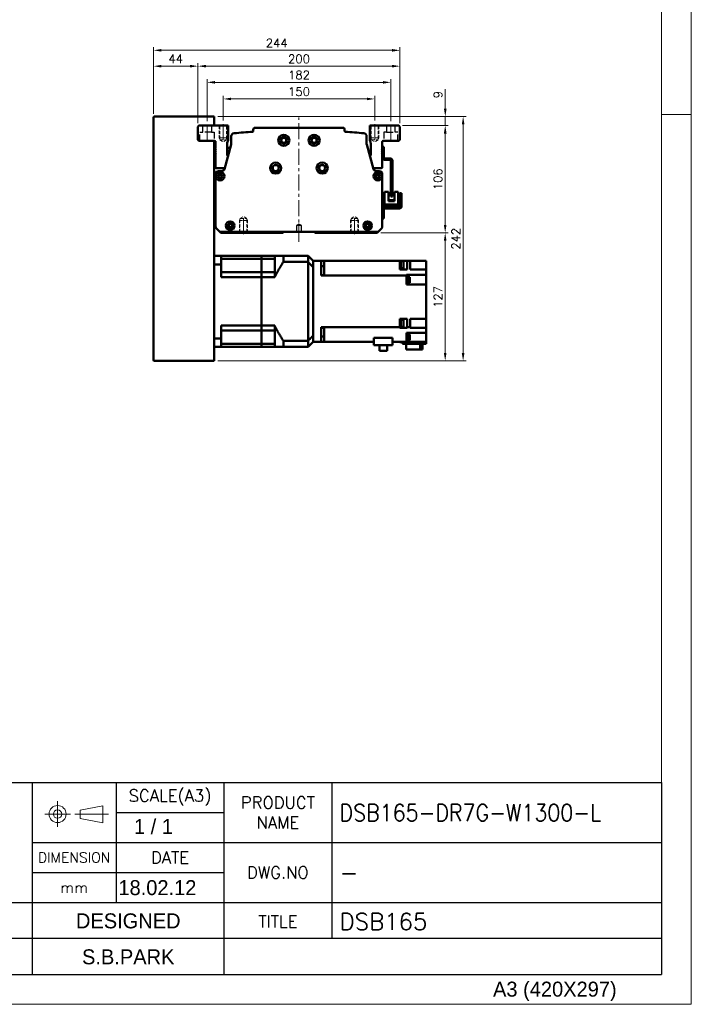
# Model space of a CAD drawing. Header units: millimetres. Extents: x 46891 to 51038, y 6223 to 10291.
# Tile 6 of 7: x 50373 to 51038, y 8529 to 9504. Entities that reach past the tile are written whole.
import ezdxf
from ezdxf.enums import TextEntityAlignment as Align

# ---------------------------------------------------------------- set-up
doc = ezdxf.new("R2010")
doc.units = ezdxf.units.MM
doc.header["$LTSCALE"] = 0.5
for name, pattern in [('CENTER', [50.8, 31.75, -6.35, 6.35, -6.35]), ('HIDDEN', [9.525, 6.35, -3.175]), ('HIDDENX2', [19.05, 12.7, -6.35])]:
    doc.linetypes.add(name, pattern=pattern)
doc.layers.get('0').update_dxf_attribs({"lineweight": 20})
doc.layers.add('1', color=1, linetype='CENTER', lineweight=13)
doc.layers.add('외형선(ISO)', color=7, linetype='Continuous', lineweight=50)
doc.layers.add('2', color=2, linetype='HIDDENX2')
doc.layers.add('3', color=3, linetype='Continuous')
doc.styles.add('ACISOGDT', font='amgdt.shx')
doc.styles.add('DSR TEXT', font='romans.shx', dxfattribs={"bigfont": 'whgtxt.shx'})
doc.styles.get("Standard").update_dxf_attribs({"font": 'romans.shx', "bigfont": 'whgtxt.shx'})
doc.dimstyles.new('DSR', dxfattribs={"dimscale": 2, "dimtxt": 3, "dimasz": 3, "dimexe": 0.5, "dimexo": 0.5, "dimgap": 0.5, "dimtad": 1, "dimdsep": 46, "dimtxsty": 'Standard', "dimcen": 2.5, "dimclrd": 4, "dimclre": 4, "dimclrt": 2, "dimadec": 0, "dimazin": 2, "dimtfac": 1, "dimtmove": 0, "dimatfit": 3, "dimfxl": 0, "dimlwd": -1, "dimlwe": -1, "dimarcsym": 0})

# ---------------------------------------------------------------- blocks, each defined once
blk = doc.blocks.new('A$C13F00394')
for p, q in [((109.11, 28.14), (105.34, 27.43)), ((109.11, 25.3), (109.11, 28.14)), ((105.34, 27.43), (105.34, 26.01)), ((105.34, 26.01), (109.11, 25.3))]:
    blk.add_line(p, q)
for radius in [1.42, 0.71]:
    blk.add_circle((101.56, 26.76), radius)
at = {"layer": '1'}
for p, q in [((101.56, 28.89), (101.56, 24.63)), ((103.69, 26.76), (99.44, 26.76)), ((104.41, 26.76), (110.04, 26.76))]:
    blk.add_line(p, q, dxfattribs=at)
at = {"layer": '3'}
for p, q in [((0, 32), (202.32, 32)), ((97.32, 32), (97.32, 12)), ((111.32, 32), (111.32, 12)), ((129.32, 32), (129.32, 0)), ((147.32, 32), (147.32, 6)), ((202.32, 32), (202.32, 0)), ((111.32, 27), (129.32, 27)), ((97.32, 22), (202.32, 22)), ((97.32, 17), (129.32, 17)), ((0, 12), (129.32, 12)), ((97.32, 12), (97.32, 0)), ((129.32, 12), (202.32, 12)), ((97.32, 6), (43.43, 6)), ((129.32, 6), (97.32, 6)), ((202.32, 6), (129.32, 6)), ((0, 0), (202.32, 0))]:
    blk.add_line(p, q, dxfattribs=at)
at = {"color": 7, "style": 'ACISOGDT'}
blk.add_text('DESIGNED', height=2.5, dxfattribs=at).set_placement((113.35, 8.93), align=Align.MIDDLE_CENTER)
at = {"color": 7, "attachment_point": 5, "style": 'DSR TEXT'}
for s, insert, char_height in [('SCALE(A3)', (120.32, 29.5), 2), ('PRODUCT\\PNAME', (138.32, 27), 2), ('DIMENSION', (104.32, 19.5), 1.7), ('DATE', (120.32, 19.5), 2), ('DWG.NO', (138.32, 17), 2), ('mm', (104.32, 14.5), 1.8), ('TITLE', (138.32, 8.83), 2)]:
    blk.add_mtext(s, dxfattribs=dict(at, insert=insert, char_height=char_height))
blk = doc.blocks.new('A$C1C1952E1')
at = {"color": 1}
blk.add_lwpolyline([(0, 0), (420, 0), (420, 297), (0, 297)], close=True, dxfattribs=at)
at = {"color": 3}
blk.add_lwpolyline([(5, 5), (415, 5), (415, 292), (5, 292)], close=True, dxfattribs=at)
at = {"color": 7, "style": 'ACISOGDT'}
blk.add_text('A3 (420X297)', height=2.5, dxfattribs=at).set_placement((386.91, 1.28))
blk = doc.blocks.new('*D72')
at = {"color": 1, "linetype": 'ByBlock'}
for p, q in [((50574.66, 9404.03), (50574.66, 9428.44)), ((50724.66, 9404.03), (50724.66, 9428.44)), ((50716.86, 9425.44), (50582.46, 9425.44))]:
    blk.add_line(p, q, dxfattribs=at)
at = {"color": 1}
for points in [[(50582.46, 9426.74), (50582.46, 9424.14), (50574.66, 9425.44)], [(50716.86, 9426.74), (50716.86, 9424.14), (50724.66, 9425.44)]]:
    blk.add_solid(points, dxfattribs=at)
at = {"layer": 'Defpoints', "color": 0}
for p in [(50574.66, 9425.44), (50574.66, 9400.43), (50724.66, 9400.43)]:
    blk.add_point(p, dxfattribs=at)
at = {"color": 3, "insert": (50649.66, 9432.64), "char_height": 8.4, "attachment_point": 5, "style": 'DSR TEXT'}
blk.add_mtext('150', dxfattribs=at)
blk = doc.blocks.new('*D73')
at = {"color": 1, "linetype": 'ByBlock'}
for p, q in [((50558.66, 9403.59), (50558.66, 9444.88)), ((50732.86, 9441.88), (50566.46, 9441.88)), ((50740.66, 9403.59), (50740.66, 9444.88))]:
    blk.add_line(p, q, dxfattribs=at)
at = {"color": 1}
for points in [[(50566.46, 9443.18), (50566.46, 9440.58), (50558.66, 9441.88)], [(50732.86, 9443.18), (50732.86, 9440.58), (50740.66, 9441.88)]]:
    blk.add_solid(points, dxfattribs=at)
at = {"layer": 'Defpoints', "color": 0}
for p in [(50558.66, 9441.88), (50558.66, 9399.99), (50740.66, 9399.99)]:
    blk.add_point(p, dxfattribs=at)
at = {"color": 3, "insert": (50649.66, 9449.08), "char_height": 8.4, "attachment_point": 5, "style": 'DSR TEXT'}
blk.add_mtext('182', dxfattribs=at)
blk = doc.blocks.new('*D74')
at = {"color": 1, "linetype": 'ByBlock'}
for p, q in [((50549.66, 9401.59), (50549.66, 9460.89)), ((50741.86, 9457.89), (50557.46, 9457.89)), ((50749.66, 9401.59), (50749.66, 9460.89))]:
    blk.add_line(p, q, dxfattribs=at)
at = {"color": 1}
for points in [[(50557.46, 9459.19), (50557.46, 9456.59), (50549.66, 9457.89)], [(50741.86, 9459.19), (50741.86, 9456.59), (50749.66, 9457.89)]]:
    blk.add_solid(points, dxfattribs=at)
at = {"layer": 'Defpoints', "color": 0}
for p in [(50549.66, 9457.89), (50549.66, 9397.99), (50749.66, 9397.99)]:
    blk.add_point(p, dxfattribs=at)
at = {"color": 3, "insert": (50649.66, 9465.09), "char_height": 8.4, "attachment_point": 5, "style": 'DSR TEXT'}
blk.add_mtext('200', dxfattribs=at)
blk = doc.blocks.new('*D75')
at = {"color": 1, "linetype": 'ByBlock'}
for p, q in [((50505.66, 9410.59), (50505.66, 9460.89)), ((50541.86, 9457.89), (50513.46, 9457.89)), ((50549.66, 9401.59), (50549.66, 9460.89))]:
    blk.add_line(p, q, dxfattribs=at)
at = {"color": 1}
for points in [[(50513.46, 9459.19), (50513.46, 9456.59), (50505.66, 9457.89)], [(50541.86, 9459.19), (50541.86, 9456.59), (50549.66, 9457.89)]]:
    blk.add_solid(points, dxfattribs=at)
at = {"layer": 'Defpoints', "color": 0}
for p in [(50505.66, 9457.89), (50505.66, 9406.99), (50549.66, 9397.99)]:
    blk.add_point(p, dxfattribs=at)
at = {"color": 3, "insert": (50527.66, 9465.09), "char_height": 8.4, "attachment_point": 5, "style": 'DSR TEXT'}
blk.add_mtext('44', dxfattribs=at)
blk = doc.blocks.new('*D76')
at = {"color": 1, "linetype": 'ByBlock'}
for p, q in [((50505.66, 9410.59), (50505.66, 9476.59)), ((50749.66, 9401.59), (50749.66, 9476.59)), ((50513.46, 9473.59), (50741.86, 9473.59))]:
    blk.add_line(p, q, dxfattribs=at)
at = {"color": 1}
for points in [[(50513.46, 9474.89), (50513.46, 9472.29), (50505.66, 9473.59)], [(50741.86, 9474.89), (50741.86, 9472.29), (50749.66, 9473.59)]]:
    blk.add_solid(points, dxfattribs=at)
at = {"layer": 'Defpoints', "color": 0}
for p in [(50749.66, 9473.59), (50505.66, 9406.99), (50749.66, 9397.99)]:
    blk.add_point(p, dxfattribs=at)
at = {"color": 3, "insert": (50627.66, 9480.79), "char_height": 8.4, "attachment_point": 5, "style": 'DSR TEXT'}
blk.add_mtext('244', dxfattribs=at)
blk = doc.blocks.new('*D77')
at = {"color": 1, "linetype": 'ByBlock'}
for p, q in [((50752.26, 9398.99), (50797.42, 9398.99)), ((50794.42, 9391.19), (50794.42, 9300.79)), ((50730.76, 9292.99), (50797.42, 9292.99))]:
    blk.add_line(p, q, dxfattribs=at)
at = {"color": 1}
for points in [[(50793.12, 9391.19), (50795.72, 9391.19), (50794.42, 9398.99)], [(50793.12, 9300.79), (50795.72, 9300.79), (50794.42, 9292.99)]]:
    blk.add_solid(points, dxfattribs=at)
at = {"layer": 'Defpoints', "color": 0}
for p in [(50748.66, 9398.99), (50727.16, 9292.99), (50794.42, 9292.99)]:
    blk.add_point(p, dxfattribs=at)
at = {"color": 3, "insert": (50787.22, 9345.99), "char_height": 8.4, "attachment_point": 5, "rotation": 90, "style": 'DSR TEXT'}
blk.add_mtext('106', dxfattribs=at)
blk = doc.blocks.new('*D78')
at = {"color": 1, "linetype": 'ByBlock'}
for p, q in [((50730.76, 9292.99), (50797.42, 9292.99)), ((50794.42, 9285.19), (50794.42, 9173.79)), ((50569.26, 9165.99), (50797.42, 9165.99))]:
    blk.add_line(p, q, dxfattribs=at)
at = {"color": 1}
for points in [[(50793.12, 9285.19), (50795.72, 9285.19), (50794.42, 9292.99)], [(50793.12, 9173.79), (50795.72, 9173.79), (50794.42, 9165.99)]]:
    blk.add_solid(points, dxfattribs=at)
at = {"layer": 'Defpoints', "color": 0}
for p in [(50727.16, 9292.99), (50565.66, 9165.99), (50794.42, 9165.99)]:
    blk.add_point(p, dxfattribs=at)
at = {"color": 3, "insert": (50787.22, 9229.49), "char_height": 8.4, "attachment_point": 5, "rotation": 90, "style": 'DSR TEXT'}
blk.add_mtext('127', dxfattribs=at)
blk = doc.blocks.new('*D79')
at = {"color": 1, "linetype": 'ByBlock'}
for p, q in [((50794.5, 9415.79), (50794.5, 9435.28)), ((50569.26, 9407.99), (50797.5, 9407.99)), ((50752.26, 9398.99), (50797.5, 9398.99)), ((50794.5, 9398.99), (50794.5, 9407.99)), ((50794.5, 9391.19), (50794.5, 9383.39))]:
    blk.add_line(p, q, dxfattribs=at)
at = {"color": 1}
for points in [[(50793.2, 9415.79), (50795.8, 9415.79), (50794.5, 9407.99)], [(50793.2, 9391.19), (50795.8, 9391.19), (50794.5, 9398.99)]]:
    blk.add_solid(points, dxfattribs=at)
at = {"layer": 'Defpoints', "color": 0}
for p in [(50565.66, 9407.99), (50748.66, 9398.99), (50794.5, 9407.99)]:
    blk.add_point(p, dxfattribs=at)
at = {"color": 3, "insert": (50787.3, 9429.68), "char_height": 8.4, "attachment_point": 5, "rotation": 90, "style": 'DSR TEXT'}
blk.add_mtext('9', dxfattribs=at)
blk = doc.blocks.new('*D80')
at = {"color": 1, "linetype": 'ByBlock'}
for p, q in [((50569.26, 9407.99), (50815.18, 9407.99)), ((50812.18, 9400.19), (50812.18, 9173.79)), ((50569.26, 9165.99), (50815.18, 9165.99))]:
    blk.add_line(p, q, dxfattribs=at)
at = {"color": 1}
for points in [[(50810.88, 9400.19), (50813.48, 9400.19), (50812.18, 9407.99)], [(50810.88, 9173.79), (50813.48, 9173.79), (50812.18, 9165.99)]]:
    blk.add_solid(points, dxfattribs=at)
at = {"layer": 'Defpoints', "color": 0}
for p in [(50565.66, 9407.99), (50565.66, 9165.99), (50812.18, 9165.99)]:
    blk.add_point(p, dxfattribs=at)
at = {"color": 3, "insert": (50804.98, 9286.99), "char_height": 8.4, "attachment_point": 5, "rotation": 90, "style": 'DSR TEXT'}
blk.add_mtext('242', dxfattribs=at)

msp = doc.modelspace()

# ---------------------------------------------------------------- linework, layer by layer
at = {"color": 1}
msp.add_line((51038.06932, 9409.88267), (51008.40982, 9409.88267), dxfattribs=at)
at = {"color": 2, "linetype": 'HIDDEN'}
for p, q in [((50570.65988, 9398.99357), (50570.65988, 9386.99357)), ((50571.25988, 9398.39357), (50570.65988, 9398.99357)), ((50571.25988, 9398.39357), (50578.05988, 9398.39357)), ((50571.25988, 9398.39357), (50571.25988, 9384.99357)), ((50578.05988, 9398.39357), (50578.65988, 9398.99357)), ((50578.05988, 9398.39357), (50578.05988, 9384.99357)), ((50578.65988, 9398.99357), (50578.65988, 9386.99357)), ((50720.65988, 9398.99357), (50720.65988, 9386.99357)), ((50721.25988, 9398.39357), (50720.65988, 9398.99357)), ((50721.25988, 9398.39357), (50728.05988, 9398.39357)), ((50721.25988, 9398.39357), (50721.25988, 9384.99357)), ((50728.05988, 9398.39357), (50728.65988, 9398.99357)), ((50728.05988, 9398.39357), (50728.05988, 9384.99357)), ((50728.65988, 9398.99357), (50728.65988, 9386.99357)), ((50570.65988, 9386.99357), (50578.65988, 9386.99357)), ((50570.65988, 9386.99357), (50571.25988, 9385.95434)), ((50571.25988, 9384.99357), (50578.05988, 9384.99357)), ((50571.25988, 9384.99357), (50574.65988, 9383.03058)), ((50578.05988, 9384.99357), (50574.65988, 9383.03058)), ((50578.65988, 9386.99357), (50578.05988, 9385.95434)), ((50720.65988, 9386.99357), (50728.65988, 9386.99357)), ((50720.65988, 9386.99357), (50721.25988, 9385.95434)), ((50721.25988, 9384.99357), (50728.05988, 9384.99357)), ((50721.25988, 9384.99357), (50724.65988, 9383.03058)), ((50728.05988, 9384.99357), (50724.65988, 9383.03058)), ((50728.65988, 9386.99357), (50728.05988, 9385.95434)), ((50590.65988, 9304.99357), (50591.25988, 9306.0328)), ((50590.65988, 9304.99357), (50598.65988, 9304.99357)), ((50590.65988, 9292.99357), (50590.65988, 9304.99357)), ((50591.25988, 9306.99357), (50594.65988, 9308.95656)), ((50591.25988, 9306.99357), (50598.05988, 9306.99357)), ((50591.25988, 9293.59357), (50591.25988, 9306.99357)), ((50598.05988, 9306.99357), (50594.65988, 9308.95656)), ((50598.05988, 9293.59357), (50598.05988, 9306.99357)), ((50598.65988, 9304.99357), (50598.05988, 9306.0328)), ((50598.65988, 9292.99357), (50598.65988, 9304.99357)), ((50700.65988, 9304.99357), (50701.25988, 9306.0328)), ((50708.65988, 9304.99357), (50700.65988, 9304.99357)), ((50700.65988, 9292.99357), (50700.65988, 9304.99357)), ((50701.25988, 9306.99357), (50704.65988, 9308.95656)), ((50708.05988, 9306.99357), (50701.25988, 9306.99357)), ((50701.25988, 9293.59357), (50701.25988, 9306.99357)), ((50708.05988, 9306.99357), (50704.65988, 9308.95656)), ((50708.05988, 9293.59357), (50708.05988, 9306.99357)), ((50708.65988, 9304.99357), (50708.05988, 9306.0328)), ((50708.65988, 9292.99357), (50708.65988, 9304.99357)), ((50591.25988, 9293.59357), (50590.65988, 9292.99357)), ((50591.25988, 9293.59357), (50598.05988, 9293.59357)), ((50598.05988, 9293.59357), (50598.65988, 9292.99357)), ((50701.25988, 9293.59357), (50700.65988, 9292.99357)), ((50708.05988, 9293.59357), (50701.25988, 9293.59357)), ((50708.05988, 9293.59357), (50708.65988, 9292.99357))]:
    msp.add_line(p, q, dxfattribs=at)
at = {"color": 1, "linetype": 'CENTER'}
for p, q in [((50574.65988, 9400.42911), (50574.65988, 9381.86441)), ((50724.65988, 9400.42911), (50724.65988, 9381.86441)), ((50594.65988, 9291.55802), (50594.65988, 9310.12273)), ((50704.65988, 9291.55802), (50704.65988, 9310.12273))]:
    msp.add_line(p, q, dxfattribs=at)
at = {"layer": '1'}
for p, q in [((50558.65988, 9382.99357), (50558.65988, 9399.99357)), ((50649.65988, 9283.99357), (50649.65988, 9406.99357)), ((50740.65988, 9382.99357), (50740.65988, 9399.99357))]:
    msp.add_line(p, q, dxfattribs=at)
at = {"layer": '2'}
for p, q in [((50554.40988, 9392.49357), (50554.40988, 9398.99357)), ((50562.90988, 9398.99357), (50562.90988, 9392.49357)), ((50736.40988, 9398.99357), (50736.40988, 9392.49357)), ((50744.90988, 9392.49357), (50744.90988, 9398.99357)), ((50551.65988, 9392.49357), (50554.40988, 9392.49357)), ((50551.65988, 9383.99357), (50551.65988, 9392.49357)), ((50562.90988, 9392.49357), (50554.40988, 9392.49357)), ((50562.90988, 9392.49357), (50565.65988, 9392.49357)), ((50565.65988, 9392.49357), (50565.65988, 9383.99357)), ((50736.40988, 9392.49357), (50733.65988, 9392.49357)), ((50733.65988, 9392.49357), (50733.65988, 9383.99357)), ((50736.40988, 9392.49357), (50744.90988, 9392.49357)), ((50747.65988, 9392.49357), (50744.90988, 9392.49357)), ((50747.65988, 9383.99357), (50747.65988, 9392.49357)), ((50649.65988, 9301.49572), (50647.15988, 9299.99357)), ((50652.15988, 9299.99357), (50649.65988, 9301.49572)), ((50647.15988, 9299.99357), (50647.15988, 9293.99357)), ((50652.15988, 9299.99357), (50647.15988, 9299.99357)), ((50652.15988, 9293.99357), (50652.15988, 9299.99357))]:
    msp.add_line(p, q, dxfattribs=at)
at = {"layer": '3'}
for p in [(51008.40982, 8748.47582), (49808.28287, 8558.65502)]:
    msp.add_line(p, (51008.40982, 8558.65502), dxfattribs=at)
at = {"layer": '외형선(ISO)'}
for p, q in [((50505.65988, 9166.99357), (50505.65988, 9406.99357)), ((50506.65988, 9407.99357), (50565.65988, 9407.99357)), ((50549.65988, 9397.99357), (50550.65988, 9398.99357)), ((50550.65988, 9398.99357), (50579.65988, 9398.99357)), ((50565.65988, 9406.99357), (50565.65988, 9407.99357)), ((50565.65988, 9398.99357), (50565.65988, 9406.99357)), ((50579.65988, 9398.99357), (50579.65988, 9384.31811)), ((50719.65988, 9384.31811), (50719.65988, 9398.99357)), ((50719.65988, 9398.99357), (50748.65988, 9398.99357)), ((50748.65988, 9398.99357), (50749.65988, 9397.99357)), ((50549.65988, 9384.99357), (50549.65988, 9397.99357)), ((50604.43247, 9393.48085), (50604.43247, 9394.99357)), ((50606.43247, 9396.99357), (50692.88729, 9396.99357)), ((50694.88729, 9394.99357), (50694.88729, 9393.48085)), ((50749.65988, 9397.99357), (50749.65988, 9384.99357)), ((50550.65988, 9383.99357), (50549.65988, 9384.99357)), ((50566.15988, 9383.99357), (50550.65988, 9383.99357)), ((50565.65988, 9166.99357), (50565.65988, 9383.99357)), ((50567.15988, 9376.49357), (50567.15988, 9382.99357)), ((50575.89952, 9355.91663), (50582.59322, 9380.32027)), ((50578.65988, 9381.31811), (50578.65988, 9369.99357)), ((50582.65988, 9380.67925), (50582.65988, 9388.45669)), ((50716.65988, 9388.45669), (50716.65988, 9380.67925)), ((50716.72653, 9380.32027), (50723.42024, 9355.91663)), ((50720.65988, 9369.99357), (50720.65988, 9381.31811)), ((50732.15988, 9382.99357), (50732.15988, 9376.49357)), ((50748.65988, 9383.99357), (50733.15988, 9383.99357)), ((50749.65988, 9384.99357), (50748.65988, 9383.99357)), ((50567.65988, 9375.99357), (50567.15988, 9376.49357)), ((50567.15988, 9375.49357), (50567.65988, 9375.99357)), ((50567.15988, 9374.49357), (50567.15988, 9375.49357)), ((50567.65988, 9373.99357), (50567.15988, 9374.49357)), ((50567.15988, 9373.49357), (50567.65988, 9373.99357)), ((50567.15988, 9372.49357), (50567.15988, 9373.49357)), ((50567.65988, 9371.99357), (50567.15988, 9372.49357)), ((50567.15988, 9371.49357), (50567.65988, 9371.99357)), ((50567.15988, 9357.99357), (50567.15988, 9371.49357)), ((50578.65988, 9376.99357), (50581.68074, 9376.99357)), ((50732.15988, 9376.49357), (50731.65988, 9375.99357)), ((50731.65988, 9375.99357), (50732.15988, 9375.49357)), ((50732.15988, 9374.49357), (50731.65988, 9373.99357)), ((50731.65988, 9373.99357), (50732.15988, 9373.49357)), ((50732.15988, 9372.49357), (50731.65988, 9371.99357)), ((50731.65988, 9371.99357), (50732.15988, 9371.49357)), ((50732.15988, 9377.99357), (50733.75988, 9377.99357)), ((50732.15988, 9375.49357), (50732.15988, 9376.49357)), ((50732.15988, 9375.49357), (50732.15988, 9374.49357)), ((50732.15988, 9373.49357), (50732.15988, 9374.49357)), ((50732.15988, 9373.49357), (50732.15988, 9372.49357)), ((50732.15988, 9371.49357), (50732.15988, 9372.49357)), ((50732.15988, 9371.49357), (50732.15988, 9357.99357)), ((50733.75988, 9377.99357), (50733.75988, 9366.59357)), ((50733.75988, 9366.59357), (50732.22027, 9366.59357)), ((50740.05988, 9366.59357), (50734.25988, 9366.59357)), ((50734.25988, 9364.99357), (50740.05988, 9364.99357)), ((50740.55988, 9364.49357), (50740.55988, 9328.99357)), ((50742.15988, 9328.99357), (50742.15988, 9364.49357)), ((50567.15988, 9299.23621), (50567.15988, 9350.99357)), ((50574.65988, 9356.99357), (50568.15988, 9356.99357)), ((50570.15988, 9353.99357), (50573.09948, 9353.99357)), ((50731.15988, 9356.99357), (50724.65988, 9356.99357)), ((50726.22028, 9353.99357), (50729.15988, 9353.99357)), ((50732.15988, 9350.99357), (50732.15988, 9299.23621)), ((50734.45985, 9333.49373), (50738.15985, 9333.49374)), ((50734.45987, 9321.09373), (50734.45985, 9333.49373)), ((50738.15985, 9333.49374), (50738.15986, 9324.09374)), ((50744.15985, 9333.49375), (50747.85985, 9333.49376)), ((50744.15986, 9324.09375), (50744.15985, 9333.49375)), ((50747.85985, 9333.49376), (50747.85987, 9321.09376)), ((50749.55983, 9331.99376), (50751.15983, 9331.99377)), ((50749.55983, 9331.99376), (50749.55984, 9328.99376)), ((50751.15984, 9328.99377), (50751.15983, 9331.99377)), ((50565.65988, 9320.99357), (50567.15988, 9320.99357)), ((50734.45987, 9321.09373), (50736.45987, 9321.09374)), ((50734.45987, 9321.09373), (50734.45987, 9318.59373)), ((50736.45987, 9321.09374), (50745.85987, 9321.09376)), ((50744.15986, 9325.09375), (50738.15986, 9325.09374)), ((50738.15986, 9324.79374), (50744.15986, 9324.79375)), ((50744.15986, 9324.09375), (50738.15986, 9324.09374)), ((50740.55988, 9328.99357), (50742.15988, 9328.99357)), ((50745.85987, 9321.09376), (50747.85987, 9321.09376)), ((50747.85987, 9318.59376), (50747.85987, 9321.09376)), ((50749.55986, 9319.09376), (50749.55984, 9328.99376)), ((50751.15984, 9328.99377), (50751.15986, 9318.99377)), ((50733.75986, 9316.49373), (50733.75987, 9309.99373)), ((50734.15986, 9318.59373), (50749.05986, 9318.59376)), ((50749.15986, 9316.99376), (50734.25986, 9316.99373)), ((50733.75988, 9306.99373), (50732.15988, 9306.99373)), ((50733.75988, 9306.99373), (50733.75987, 9309.99373)), ((50571.15988, 9293.99357), (50568.03856, 9297.11489)), ((50572.15988, 9292.99357), (50571.15988, 9293.99357)), ((50728.15988, 9293.99357), (50571.15988, 9293.99357)), ((50633.65988, 9292.99357), (50572.15988, 9292.99357)), ((50634.51343, 9293.84712), (50633.65988, 9292.99357)), ((50665.65988, 9292.99357), (50664.80633, 9293.84712)), ((50727.15988, 9292.99357), (50665.65988, 9292.99357)), ((50728.15988, 9293.99357), (50727.15988, 9292.99357)), ((50731.2812, 9297.11489), (50728.15988, 9293.99357)), ((50565.65988, 9269.99357), (50572.65988, 9269.99357)), ((50572.65988, 9269.99357), (50572.65988, 9261.58592)), ((50612.65988, 9269.99357), (50572.65988, 9269.99357)), ((50572.65988, 9267.04579), (50612.65988, 9267.04579)), ((50612.65988, 9267.04579), (50612.65988, 9269.99357)), ((50612.65988, 9269.99357), (50612.65988, 9267.04579)), ((50612.65988, 9269.99357), (50634.20988, 9269.99357)), ((50612.65988, 9260.34857), (50612.65988, 9267.04579)), ((50612.65988, 9260.34857), (50612.65988, 9267.04579)), ((50612.65988, 9267.04579), (50625.65988, 9267.04579)), ((50625.65988, 9269.99357), (50625.65988, 9267.04579)), ((50625.65988, 9253.84857), (50625.65988, 9267.04579)), ((50634.20988, 9269.99357), (50634.20988, 9263.99617)), ((50634.20988, 9269.99357), (50658.65988, 9269.99357)), ((50634.20988, 9263.99617), (50658.65988, 9263.99617)), ((50658.65988, 9263.99617), (50658.65988, 9269.99357)), ((50663.65988, 9264.99357), (50658.65988, 9269.99357)), ((50658.65988, 9185.99097), (50658.65988, 9263.99617)), ((50663.65988, 9264.99357), (50671.65988, 9264.99357)), ((50663.65988, 9264.99357), (50663.65988, 9264.90548)), ((50663.65988, 9264.90548), (50663.65988, 9259.1006)), ((50674.65988, 9264.99357), (50671.65988, 9264.99357)), ((50671.65988, 9257.99357), (50671.65988, 9264.99357)), ((50674.65988, 9264.99357), (50674.65988, 9256.43742)), ((50674.65988, 9264.99357), (50749.65988, 9264.99357)), ((50749.65988, 9265.21347), (50749.65988, 9264.99357)), ((50749.65988, 9265.21347), (50750.65988, 9265.21347)), ((50749.65988, 9256.55451), (50749.65988, 9264.99357)), ((50750.65988, 9257.61347), (50750.65988, 9265.21347)), ((50751.65988, 9264.99357), (50750.65988, 9264.99357)), ((50750.65988, 9264.91347), (50753.25988, 9264.91347)), ((50751.65988, 9264.99357), (50756.65988, 9264.99357)), ((50751.65988, 9264.99357), (50751.65988, 9264.91347)), ((50753.25988, 9257.91347), (50753.25988, 9264.91347)), ((50756.65988, 9264.99357), (50759.65988, 9264.99357)), ((50756.65988, 9264.99357), (50756.65988, 9256.59357)), ((50775.65988, 9264.99357), (50759.65988, 9264.99357)), ((50759.65988, 9256.59357), (50759.65988, 9264.99357)), ((50775.65988, 9260.59357), (50775.65988, 9264.99357)), ((50565.65988, 9261.58592), (50572.65988, 9261.58592)), ((50572.65988, 9248.99357), (50572.65988, 9261.58592)), ((50572.65988, 9253.84857), (50612.65988, 9253.84857)), ((50612.65988, 9253.84857), (50612.65988, 9260.34857)), ((50612.65988, 9253.84857), (50612.65988, 9260.34857)), ((50612.65988, 9248.99357), (50612.65988, 9253.84857)), ((50612.65988, 9253.84857), (50612.65988, 9248.99357)), ((50612.65988, 9253.84857), (50625.65988, 9253.84857)), ((50625.65988, 9253.84857), (50625.65988, 9248.99357)), ((50663.65988, 9259.1006), (50663.65988, 9258.99725)), ((50663.65988, 9190.98989), (50663.65988, 9258.99725)), ((50663.65988, 9257.99357), (50663.65988, 9191.99357)), ((50674.65988, 9259.85785), (50671.65988, 9259.85785)), ((50671.65988, 9250.65114), (50671.65988, 9257.99357)), ((50674.65988, 9251.32624), (50674.65988, 9256.43742)), ((50749.65988, 9257.61347), (50750.65988, 9257.61347)), ((50749.65988, 9256.55451), (50751.65988, 9256.55451)), ((50750.65988, 9257.91347), (50753.25988, 9257.91347)), ((50751.65988, 9256.59357), (50751.65988, 9257.91347)), ((50751.65988, 9256.59357), (50751.65988, 9256.55451)), ((50751.65988, 9256.59357), (50756.65988, 9256.59357)), ((50759.65988, 9256.59357), (50775.65988, 9256.59357)), ((50775.65988, 9260.59357), (50775.65988, 9256.59357)), ((50775.65988, 9256.43742), (50775.65988, 9256.59357)), ((50775.65988, 9256.43742), (50775.65988, 9251.36068)), ((50612.65988, 9248.99357), (50572.65988, 9248.99357)), ((50612.65988, 9200.99357), (50612.65988, 9248.99357)), ((50612.65988, 9200.99357), (50612.65988, 9248.99357)), ((50612.65988, 9248.99357), (50625.65988, 9248.99357)), ((50674.65988, 9251.07045), (50671.65988, 9251.07045)), ((50674.65988, 9250.65114), (50671.65988, 9250.65114)), ((50674.65988, 9251.32624), (50674.65988, 9250.65976)), ((50674.65988, 9250.65976), (50674.65988, 9250.65114)), ((50674.65988, 9250.65976), (50756.15988, 9250.65976)), ((50756.15988, 9251.36068), (50775.65988, 9251.36068)), ((50756.15988, 9251.36068), (50756.15988, 9251.32624)), ((50756.15988, 9250.65976), (50756.15988, 9251.32624)), ((50756.15988, 9250.65976), (50756.15988, 9241.69357)), ((50756.65988, 9249.19214), (50756.15988, 9249.19214)), ((50756.65988, 9243.19214), (50756.15988, 9243.19214)), ((50756.65988, 9243.19214), (50756.65988, 9249.19214)), ((50757.35988, 9249.14214), (50756.65988, 9249.14214)), ((50757.35988, 9243.24214), (50756.65988, 9243.24214)), ((50757.35988, 9243.24214), (50757.35988, 9249.14214)), ((50759.35988, 9248.94214), (50757.35988, 9248.94214)), ((50759.35988, 9243.44214), (50757.35988, 9243.44214)), ((50759.35988, 9243.44214), (50759.35988, 9248.94214)), ((50775.65988, 9246.19357), (50775.65988, 9251.36068)), ((50775.65988, 9246.19357), (50775.65988, 9241.69357)), ((50756.15988, 9241.69357), (50775.65988, 9241.69357)), ((50775.65988, 9207.79357), (50775.65988, 9241.69357)), ((50751.65988, 9207.79499), (50749.65988, 9207.79499)), ((50749.65988, 9204.55688), (50749.65988, 9207.79499)), ((50749.65988, 9207.08295), (50750.65988, 9207.08295)), ((50749.65988, 9204.55688), (50749.65988, 9202.00903)), ((50750.65988, 9199.48295), (50750.65988, 9207.08295)), ((50750.65988, 9206.78295), (50753.25988, 9206.78295)), ((50751.65988, 9207.79499), (50751.65988, 9207.79357)), ((50756.65988, 9207.79357), (50751.65988, 9207.79357)), ((50751.65988, 9206.78295), (50751.65988, 9207.79357)), ((50753.25988, 9199.78295), (50753.25988, 9206.78295)), ((50756.65988, 9207.79357), (50756.65988, 9199.32738)), ((50759.65988, 9207.79357), (50775.65988, 9207.79357)), ((50759.65988, 9199.32738), (50759.65988, 9207.79357)), ((50775.65988, 9207.79357), (50775.65988, 9203.79357)), ((50775.65988, 9198.67163), (50775.65988, 9203.79357)), ((50572.65988, 9188.40122), (50572.65988, 9200.99357)), ((50612.65988, 9200.99357), (50572.65988, 9200.99357)), ((50572.65988, 9196.13857), (50612.65988, 9196.13857)), ((50612.65988, 9196.13857), (50612.65988, 9200.99357)), ((50612.65988, 9200.99357), (50612.65988, 9196.13857)), ((50612.65988, 9200.99357), (50625.65988, 9200.99357)), ((50612.65988, 9189.63857), (50612.65988, 9196.13857)), ((50612.65988, 9189.63857), (50612.65988, 9196.13857)), ((50612.65988, 9196.13857), (50625.65988, 9196.13857)), ((50625.65988, 9200.99357), (50625.65988, 9196.13857)), ((50625.65988, 9196.13857), (50625.65988, 9182.94135)), ((50674.65988, 9199.336), (50671.65988, 9199.336)), ((50671.65988, 9191.99357), (50671.65988, 9199.336)), ((50674.65988, 9198.91669), (50671.65988, 9198.91669)), ((50674.65988, 9199.336), (50674.65988, 9199.32738)), ((50674.65988, 9199.32738), (50674.65988, 9198.6609)), ((50749.65988, 9199.32738), (50674.65988, 9199.32738)), ((50674.65988, 9193.54972), (50674.65988, 9198.6609)), ((50674.65988, 9193.54972), (50674.65988, 9184.99357)), ((50749.65988, 9199.32738), (50749.65988, 9202.00903)), ((50749.65988, 9199.48295), (50750.65988, 9199.48295)), ((50749.65988, 9198.66894), (50749.65988, 9199.32738)), ((50751.65988, 9198.66894), (50749.65988, 9198.66894)), ((50750.65988, 9199.78295), (50753.25988, 9199.78295)), ((50751.65988, 9199.78295), (50751.65988, 9198.67163)), ((50751.65988, 9198.67163), (50751.65988, 9198.66894)), ((50756.65988, 9198.67163), (50751.65988, 9198.67163)), ((50775.65988, 9193.89357), (50756.15988, 9193.89357)), ((50756.15988, 9193.89357), (50756.15988, 9193.54972)), ((50756.15988, 9184.99357), (50756.15988, 9193.54972)), ((50756.65988, 9199.32738), (50759.65988, 9199.32738)), ((50756.65988, 9199.32738), (50756.65988, 9198.67163)), ((50759.65988, 9198.67163), (50759.65988, 9199.32738)), ((50759.65988, 9198.67163), (50775.65988, 9198.67163)), ((50775.65988, 9198.6609), (50775.65988, 9198.67163)), ((50775.65988, 9198.6609), (50775.65988, 9193.89357)), ((50775.65988, 9193.89357), (50775.65988, 9189.39357)), ((50565.65988, 9188.40122), (50572.65988, 9188.40122)), ((50572.65988, 9188.40122), (50572.65988, 9179.99357)), ((50612.65988, 9182.94135), (50612.65988, 9189.63857)), ((50612.65988, 9182.94135), (50612.65988, 9189.63857)), ((50634.20988, 9185.99097), (50634.20988, 9179.99357)), ((50634.20988, 9185.99097), (50658.65988, 9185.99097)), ((50658.65988, 9179.99357), (50658.65988, 9185.99097)), ((50658.65988, 9179.99357), (50663.65988, 9184.99357)), ((50663.65988, 9190.88654), (50663.65988, 9190.98989)), ((50663.65988, 9190.88654), (50663.65988, 9185.08166)), ((50663.65988, 9184.99357), (50663.65988, 9185.08166)), ((50663.65988, 9184.99357), (50671.65988, 9184.99357)), ((50671.65988, 9184.99357), (50671.65988, 9191.99357)), ((50674.65988, 9190.12929), (50671.65988, 9190.12929)), ((50671.65988, 9184.99357), (50674.65988, 9184.99357)), ((50723.75988, 9184.99357), (50674.65988, 9184.99357)), ((50742.30988, 9189.02212), (50723.75988, 9189.02212)), ((50723.75988, 9181.59357), (50723.75988, 9189.02212)), ((50742.30988, 9181.59357), (50742.30988, 9189.02212)), ((50742.30988, 9184.99357), (50756.15988, 9184.99357)), ((50749.65988, 9184.99357), (50749.65988, 9184.77367)), ((50749.65988, 9184.77367), (50750.65988, 9184.77367)), ((50750.65988, 9184.77367), (50750.65988, 9184.99357)), ((50752.15988, 9182.99357), (50752.15988, 9184.99357)), ((50756.65988, 9192.43263), (50756.15988, 9192.43263)), ((50756.65988, 9186.43263), (50756.15988, 9186.43263)), ((50775.65988, 9184.99357), (50756.15988, 9184.99357)), ((50756.65988, 9186.43263), (50756.65988, 9192.43263)), ((50757.35988, 9192.38263), (50756.65988, 9192.38263)), ((50757.35988, 9186.48263), (50756.65988, 9186.48263)), ((50757.35988, 9186.48263), (50757.35988, 9192.38263)), ((50759.35988, 9192.18263), (50757.35988, 9192.18263)), ((50759.35988, 9186.68263), (50757.35988, 9186.68263)), ((50759.35988, 9186.68263), (50759.35988, 9192.18263)), ((50775.65988, 9189.39357), (50775.65988, 9184.99357)), ((50775.65988, 9182.99357), (50775.65988, 9184.99357)), ((50565.65988, 9179.99357), (50572.65988, 9179.99357)), ((50572.65988, 9182.94135), (50612.65988, 9182.94135)), ((50612.65988, 9179.99357), (50572.65988, 9179.99357)), ((50612.65988, 9179.99357), (50612.65988, 9182.94135)), ((50612.65988, 9182.94135), (50612.65988, 9179.99357)), ((50612.65988, 9182.94135), (50625.65988, 9182.94135)), ((50612.65988, 9179.99357), (50634.20988, 9179.99357)), ((50625.65988, 9182.94135), (50625.65988, 9179.99357)), ((50634.20988, 9179.99357), (50658.65988, 9179.99357)), ((50723.75988, 9181.59357), (50742.30988, 9181.59357)), ((50729.53488, 9176.19357), (50729.53488, 9181.59357)), ((50736.98488, 9176.19357), (50729.53488, 9176.19357)), ((50736.98488, 9176.19357), (50736.98488, 9181.59357)), ((50775.65988, 9182.99357), (50752.15988, 9182.99357)), ((50755.7543, 9177.49357), (50755.7543, 9182.99357)), ((50769.64994, 9177.49357), (50755.7543, 9177.49357)), ((50769.64994, 9177.49357), (50769.64994, 9182.99357)), ((50771.96546, 9177.49357), (50769.64994, 9177.49357)), ((50771.96546, 9182.99357), (50771.96546, 9177.49357)), ((50565.65988, 9165.99357), (50506.65988, 9165.99357)), ((50565.65988, 9165.99357), (50565.65988, 9166.99357))]:
    msp.add_line(p, q, dxfattribs=at)
for centre, radius in [((50634.65988, 9384.49357), 5.5), ((50664.65988, 9384.49357), 5.5), ((50634.65988, 9384.49357), 3.3), ((50634.65988, 9384.49357), 2.4585), ((50664.65988, 9384.49357), 3.3), ((50664.65988, 9384.49357), 2.4585), ((50626.65988, 9356.99357), 5.5), ((50626.65988, 9356.99357), 3.3), ((50626.65988, 9356.99357), 2.9585), ((50672.65988, 9356.99357), 5.5), ((50672.65988, 9356.99357), 3.3), ((50672.65988, 9356.99357), 2.9585), ((50571.65988, 9348.99357), 4.25), ((50571.65988, 9348.99357), 2.25), ((50727.65988, 9348.99357), 4.25), ((50727.65988, 9348.99357), 2.25), ((50581.65988, 9299.99357), 4.25), ((50581.65988, 9299.99357), 2.25), ((50717.65988, 9299.99357), 4.25), ((50717.65988, 9299.99357), 2.25)]:
    msp.add_circle(centre, radius, dxfattribs=at)
for centre, radius, start, end in [((50506.65988, 9406.99357), 1, 90, 180), ((50585.65988, 9388.45669), 3, 95.80911533, 180), ((50635.65988, 8896.99357), 497, 93.6564443, 95.80911533), ((50603.93247, 9393.48085), 0.5, 273.65644439, 0), ((50606.43247, 9394.99357), 2, 89.99999994, 180), ((50692.88729, 9394.99357), 2, 0, 89.99999994), ((50695.38729, 9393.48085), 0.5, 180, 266.3435556), ((50663.65988, 8896.99357), 497, 84.19088456, 86.34355559), ((50713.65988, 9388.45669), 3, 0, 84.19088457), ((50566.15988, 9382.99357), 1, 0, 90), ((50583.65988, 9381.31811), 5, 143.13010235, 180), ((50581.65988, 9380.67925), 1, 338.96248892, 0), ((50717.65988, 9380.67925), 1, 180, 201.03751097), ((50715.65988, 9381.31811), 5, 0, 36.86989765), ((50733.15988, 9382.99357), 1, 90, 180), ((50579.65988, 9369.99357), 1, 180, 260.24123115), ((50719.65988, 9369.99357), 1, 279.75882445, 0), ((50734.25988, 9367.09357), 2.1, 180, 193.774147), ((50734.25988, 9367.09357), 2.1, 193.774147, 270), ((50734.25988, 9367.09357), 0.5, 180, 270), ((50740.05988, 9364.49357), 2.1, 0, 90), ((50740.05988, 9364.49357), 0.5, 0, 90), ((50568.15988, 9357.99357), 1, 180, 270), ((50570.15988, 9350.99357), 3, 89.99999994, 180), ((50571.65988, 9348.99357), 1.5, 41.40962211, 318.59037789), ((50573.15988, 9350.31645), 0.5, 221.40962211, 335.37911493), ((50571.65988, 9348.99357), 1.621, 328.98236195, 31.01763805), ((50573.09948, 9356.99357), 3, 269.99999994, 338.96248892), ((50574.65988, 9353.99357), 3, 61.42735458, 90), ((50724.65988, 9353.99357), 3, 90, 118.57262696), ((50726.22028, 9356.99357), 3, 201.03751097, 269.99999994), ((50726.15988, 9350.31645), 0.5, 204.62089557, 318.59037789), ((50727.65988, 9348.99357), 1.5, 221.40962211, 138.59037789), ((50729.15988, 9350.99357), 3, 0, 89.99999994), ((50731.15988, 9357.99357), 1, 270, 0), ((50573.15988, 9347.67069), 0.5, 24.62090608, 138.59037789), ((50726.15988, 9347.67069), 0.5, 41.40962211, 155.37910442), ((50734.15986, 9316.59373), 2, 90.00011094, 179.75458606), ((50734.25986, 9316.49373), 0.5, 90.00011094, 180.00011094), ((50749.05986, 9319.09376), 0.5, 270.00011094, 0.00011094), ((50749.15986, 9318.99376), 2, 270.00011094, 0.00011094), ((50581.65988, 9299.99357), 1.6, 134.4153086, 45.5846914), ((50580.19018, 9301.49357), 0.5, 314.4153086, 55.46539163), ((50583.12957, 9301.49357), 0.5, 124.5346146, 225.5846914), ((50717.65988, 9299.99357), 1.6, 134.4153086, 45.5846914), ((50716.19018, 9301.49357), 0.5, 314.4153086, 55.4653777), ((50719.12957, 9301.49357), 0.5, 124.53462853, 225.5846914), ((50570.15988, 9299.23621), 3, 180, 224.99999995), ((50634.86699, 9293.49357), 0.5, 90, 135), ((50664.45277, 9293.49357), 0.5, 45, 90), ((50729.15988, 9299.23621), 3, 314.99999994, 0), ((50506.65988, 9166.99357), 1, 180, 270)]:
    msp.add_arc(centre, radius, start, end, dxfattribs=at)
for points, weights in [([(50625.65988, 9248.99357), (50628.91689, 9255.91471), (50634.20988, 9263.99617)], [1.35416666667, 1.30973118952, 1.24342419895]), ([(50634.20988, 9185.99097), (50628.91689, 9194.07243), (50625.65988, 9200.99357)], [1.24342419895, 1.30973118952, 1.35416666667])]:
    msp.add_rational_spline(points, weights, degree=2, dxfattribs=at)
for points in [[(50658.65988, 9263.99617), (50659.2291, 9263.42748), (50660.35845, 9262.29896), (50662.02524, 9260.63257), (50663.11805, 9259.53941), (50663.65988, 9258.99725)], [(50663.65988, 9190.98989), (50663.11778, 9190.44745), (50662.0246, 9189.35393), (50660.3578, 9187.68753), (50659.22883, 9186.55938), (50658.65988, 9185.99097)]]:
    msp.add_open_spline(points, degree=3, dxfattribs=at)

# ---------------------------------------------------------------- block references
at = {"xscale": 5.931900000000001, "yscale": 5.931900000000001, "zscale": 5.931900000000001}
for name, p in [('A$C1C1952E1', (48546.67132, 8528.99552)), ('A$C13F00394', (49808.28288, 8558.65502))]:
    msp.add_blockref(name, p, dxfattribs=at)

# ---------------------------------------------------------------- texts
at = {"color": 2, "style": 'DSR TEXT', "width": 0.9}
msp.add_text('DSB165-DR7G-W1300-L', height=16.60932, dxfattribs=at).set_placement((50689.92945, 8710.40283))
at = {"color": 2}
for s, height, style, p in [('1 / 1', 14.82975, 'ACISOGDT', (50486.332, 8697.63096)), ('-', 16.60932, 'DSR TEXT', (50689.92945, 8651.08383)), ('18.02.12', 14.82975, 'ACISOGDT', (50470.92073, 8637.10161)), ('DSB165', 16.60932, 'DSR TEXT', (50689.92945, 8602.59245))]:
    msp.add_text(s, height=height, dxfattribs=dict(at, style=style)).set_placement(p)
at = {"color": 2, "style": 'ACISOGDT'}
msp.add_text('S.B.PARK', height=14.82975, dxfattribs=at).set_placement((50480.64156, 8576.00699), align=Align.MIDDLE_CENTER)

# ---------------------------------------------------------------- dimensions: what is measured, and where the dimension line sits
for base, p1, p2, angle, picture, middle in [((50749.65988, 9473.58755), (50505.65988, 9406.99357), (50749.65988, 9397.99357), 180, '*D76', (50627.65988, 9480.78755)), ((50505.65988, 9457.8928), (50549.65988, 9397.99357), (50505.65988, 9406.99357), 180, '*D75', (50527.65988, 9465.0928)), ((50549.65988, 9457.8928), (50749.65988, 9397.99357), (50549.65988, 9397.99357), 180, '*D74', (50649.65988, 9465.0928)), ((50558.65988, 9441.87994), (50740.65988, 9399.99357), (50558.65988, 9399.99357), 180, '*D73', (50649.65988, 9449.07994)), ((50574.65988, 9425.437), (50724.65988, 9400.42911), (50574.65988, 9400.42911), 180, '*D72', (50649.65988, 9432.637)), ((50812.1832, 9165.99357), (50565.65988, 9407.99357), (50565.65988, 9165.99357), 90, '*D80', (50804.9832, 9286.99357)), ((50794.41817, 9292.99357), (50748.65988, 9398.99357), (50727.15988, 9292.99357), 90, '*D77', (50787.21817, 9345.99357)), ((50794.41817, 9165.99357), (50727.15988, 9292.99357), (50565.65988, 9165.99357), 90, '*D78', (50787.21817, 9229.49357))]:
    dim = msp.add_linear_dim(base=base, p1=p1, p2=p2, angle=angle, dimstyle='DSR', override={"dimscale": 3, "dimtxt": 2.8, "dimasz": 2.600136, "dimexe": 1, "dimexo": 1.2, "dimgap": 1, "dimdec": 4, "dimtxsty": 'DSR TEXT', "dimclrd": 1, "dimclre": 1, "dimclrt": 3, "dimtdec": 4, "dimtix": 1})
    dim.commit()
    dim.dimension.update_dxf_attribs({"geometry": picture, "text_midpoint": middle})
dim = msp.add_linear_dim(base=(50794.49925, 9407.99357), p1=(50748.65988, 9398.99357), p2=(50565.65988, 9407.99357), angle=90, dimstyle='DSR', override={"dimscale": 3, "dimtxt": 2.8, "dimasz": 2.600136, "dimexe": 1, "dimexo": 1.2, "dimgap": 1, "dimdec": 4, "dimtxsty": 'DSR TEXT', "dimclrd": 1, "dimclre": 1, "dimclrt": 3, "dimtdec": 4, "dimtix": 1})
dim.commit()
dim.dimension.update_dxf_attribs({"geometry": '*D79', "text_midpoint": (50794.49925, 9429.68087), "dimtype": 160})

doc.saveas('drawing.dxf')
